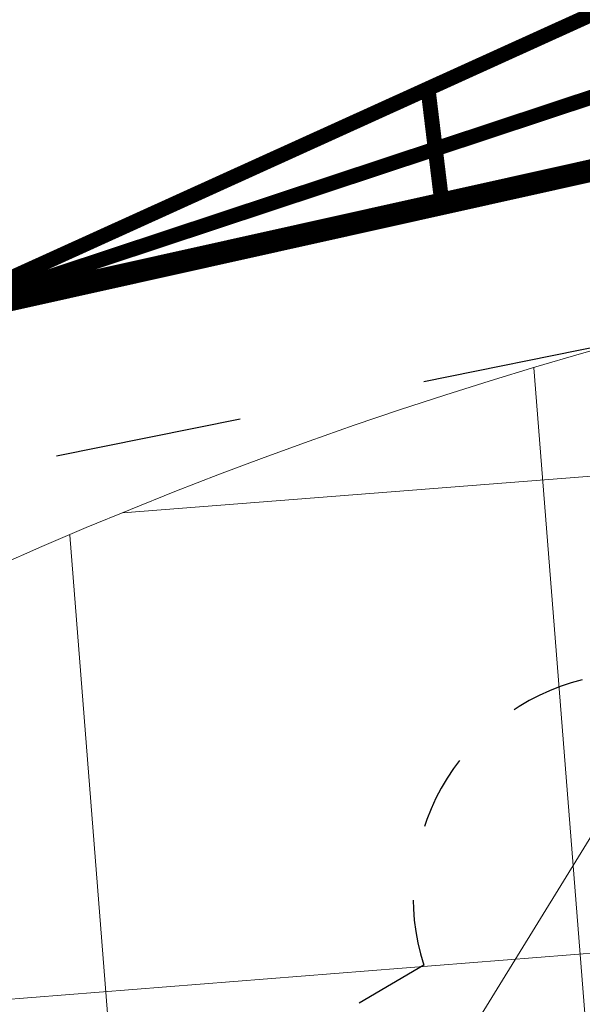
# Model space of a CAD drawing. Extents: x 5459245 to 5462690, y 5971016 to 5972523.
# Tile 74 of 198: x 5462438.86 to 5462442.61, y 5972216.91 to 5972223.48. Entities that reach past the tile are written whole.
import ezdxf

# ---------------------------------------------------------------- set-up
doc = ezdxf.new("R2010")
doc.units = 0
doc.linetypes.add('8', pattern=[0.5, 0.25, -0.25])
doc.layers.get('0').update_dxf_attribs({"linetype": 'CONTINUOUS', "lineweight": 13})
for name, color, linetype, lineweight in [('A_LINIE MDCP_NIEPRZEKRACZLNA LINIA ZABUDOWY', 1, 'CONTINUOUS', 0), ('A_LINIE PZT', 7, 'CONTINUOUS', 13), ('A_MAŁA ARCHITEKTURA', 195, 'CONTINUOUS', 9), ('A_SKARPY PROJEKTOWANE', 7, 'CONTINUOUS', 20)]:
    doc.layers.add(name, color=color, linetype=linetype, lineweight=lineweight)
doc.layers.add('ADT CCTV', color=102, linetype='CONTINUOUS')

# ---------------------------------------------------------------- blocks, each defined once
blk = doc.blocks.new('MEGA')
at = {"layer": 'A_MAŁA ARCHITEKTURA', "linetype": '8', "lineweight": 25, "ltscale": 2}
blk.add_line((5462446.232, 5972221.1159), (5462444.2854, 5972222.1463), dxfattribs=at)
at = {"layer": 'A_MAŁA ARCHITEKTURA'}
blk.add_line((5462447.9548, 5972220.615), (5462444.5612, 5972220.615), dxfattribs=at)
at = {"layer": 'A_MAŁA ARCHITEKTURA', "linetype": '8', "lineweight": 25, "ltscale": 2}
blk.add_arc((5462447.3654, 5972220.1412), 1.4949, 45.73561, 139.30687, dxfattribs=at)
blk = doc.blocks.new('A770198')
at = {"layer": 'ADT CCTV', "color": 140, "lineweight": 9}
for p, q in [((4.6091, 35.0203), (4.5909, 3.0929)), ((1.4302, 28.1946), (1.4198, 9.9223)), ((0.6708, 12.7336), (22.305, 12.7213)), ((1.5386, 9.5581), (18.4425, 9.5485))]:
    blk.add_line(p, q, dxfattribs=at)
blk.add_arc((30, 19.0421), 30, 140.60054, 219.40054, dxfattribs=at)
blk = doc.blocks.new('G$CFAE608CC')
at = {"layer": 'ADT CCTV', "rotation": 90}
blk.add_blockref('A770198', (38.0838, 0), dxfattribs=at)

msp = doc.modelspace()

# ---------------------------------------------------------------- linework, layer by layer
at = {"const_width": 0.1}
msp.add_lwpolyline([(5462434.8041, 5972210.0012), (5462429.2067, 5972209.6338), (5462432.19, 5972224.99), (5462453.7094, 5972229.1889), (5462456.2958, 5972229.6936), (5462438.1697, 5972221.4701), (5462438.1697, 5972221.4701)], close=True, dxfattribs=at)
at = {"layer": 'A_LINIE MDCP_NIEPRZEKRACZLNA LINIA ZABUDOWY', "linetype": '8', "lineweight": 30, "ltscale": 5}
msp.add_lwpolyline([(5462393.9865, 5972110.7456), (5462445.4181, 5972098.9868), (5462450.4579, 5972121.2041), (5462448.6049, 5972152.2649), (5462448.4212, 5972167.2594), (5462449.9983, 5972179.841), (5462452.1556, 5972190.8422), (5462455.3827, 5972201.6229), (5462459.5024, 5972212.2119), (5462463.4418, 5972219.2358), (5462467.4115, 5972225.6425), (5462467.2858, 5972226.2646), (5462435.4792, 5972219.834), (5462431.2374, 5972198.238), (5462411.0393, 5972160.8338)], close=True, dxfattribs=at)
at = {"layer": 'A_LINIE PZT', "const_width": 0.15}
msp.add_lwpolyline([(5462448.0559, 5972198.2665), (5462453.8996, 5972203.3063), (5462457.8288, 5972213.5804), (5462461.5121, 5972218.9819), (5462455.1083, 5972225.2423), (5462438.1697, 5972221.4701), (5462434.8041, 5972210.0012), (5462434.8041, 5972210.0012)], close=True, dxfattribs=at)
at = {"layer": 'A_SKARPY PROJEKTOWANE', "const_width": 0.1}
msp.add_lwpolyline([(5462461.5121, 5972218.9819), (5462455.1083, 5972225.2423), (5462438.1697, 5972221.4701), (5462438.1697, 5972221.4701), (5462456.2958, 5972229.6936), (5462456.2958, 5972229.6936), (5462461.5121, 5972218.9819)], close=True, dxfattribs=at)
msp.add_lwpolyline([(5462438.1697, 5972221.4701), (5462455.8477, 5972227.3255)], dxfattribs=at)
at = {"layer": 'A_SKARPY PROJEKTOWANE', "const_width": 0.1, "elevation": -18.1712}
msp.add_lwpolyline([(5462441.6781, 5972222.2514), (5462441.5848, 5972223.0194)], dxfattribs=at)

# ---------------------------------------------------------------- block references
at = {"layer": 'A_MAŁA ARCHITEKTURA', "color": 6, "rotation": 58.39971502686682}
msp.add_blockref('MEGA', (7686859.5945, -1809666.1669), dxfattribs=at)
at = {"layer": 'ADT CCTV', "rotation": 184.5356804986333}
msp.add_blockref('G$CFAE608CC', (5462467.5094, 5972223.8305), dxfattribs=at)

doc.saveas('drawing.dxf')
